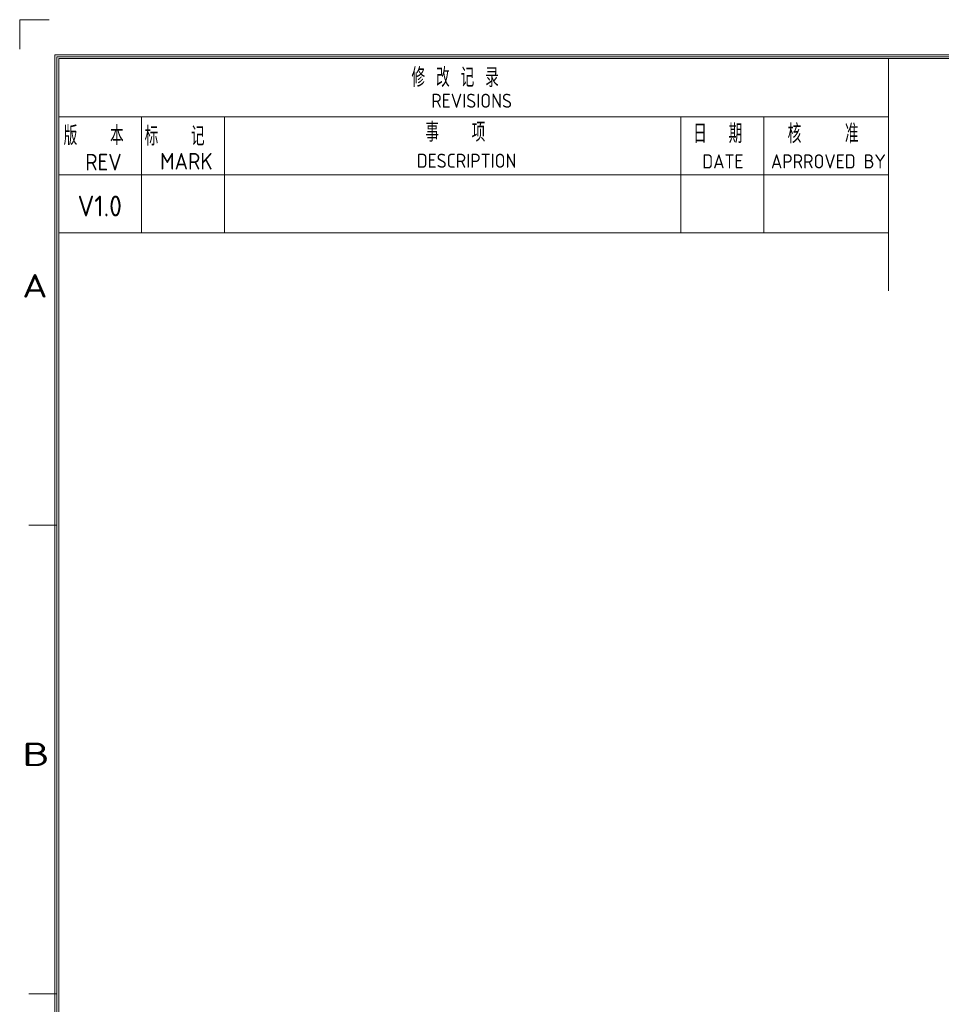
# Model space of a CAD drawing. Header units: inches. Extents: x -118 to 381, y 421 to 770.
# Tile 4 of 16: x -118 to 11, y 632 to 770. Entities that reach past the tile are written whole.
import ezdxf
from ezdxf.enums import TextEntityAlignment as Align

# ---------------------------------------------------------------- set-up
doc = ezdxf.new("R2010")
doc.units = ezdxf.units.IN
doc.header["$LTSCALE"] = 23.1
doc.header["$MEASUREMENT"] = 0
doc.layers.get('0').update_dxf_attribs({"lineweight": 18})
doc.styles.get("Standard").update_dxf_attribs({"font": 'isocp3.shx', "bigfont": 'gbcbig.shx'})

# ---------------------------------------------------------------- blocks, each defined once
blk = doc.blocks.new('图表_1')
for p, q in [((-136.31, 145.71), (-136.31, 142.16)), ((-136.31, 145.71), (-132.77, 145.71)), ((-132.06, -150.46), (-132.06, 141.45)), ((-132.06, 141.45), (288.01, 141.45)), ((-131.83, -150.23), (-131.83, 141.23)), ((-131.83, 141.23), (287.78, 141.23)), ((-131.6, -150), (-131.6, 141)), ((-131.6, 141), (287.55, 141)), ((-31.24, 112.9), (-31.24, 141)), ((-131.6, 133.97), (-31.24, 133.97)), ((-121.57, 119.92), (-121.57, 133.97)), ((-111.53, 119.92), (-111.53, 133.97)), ((-56.33, 119.92), (-56.33, 133.97)), ((-46.3, 119.92), (-46.3, 133.97)), ((-131.6, 126.95), (-31.24, 126.95)), ((-131.6, 119.92), (-31.24, 119.92)), ((-131.83, 84.52), (-135.23, 84.52)), ((-131.83, 27.82), (-135.23, 27.82))]:
    blk.add_line(p, q)
for s, width, p in [('A', 1.33333, (-136.01, 112.08)), ('B', 1.53846, (-136.01, 55.38))]:
    blk.add_text(s, height=2.84, dxfattribs=dict(width=width)).set_placement(p)
blk = doc.blocks.new('hcfa图表_1')
blk.add_blockref('图表_1', (-366.29, 186.04))
blk = doc.blocks.new('标记_1')
blk.add_text('MARK', height=2.007).set_placement((1.29, -4.57))
at = {"insert": (-0.58, -1.67), "char_height": 2.3, "width": 13.3523, "attachment_point": 7}
blk.add_mtext('标   记', dxfattribs=at)
blk = doc.blocks.new('事项_1')
blk.add_text('DESCRIPTION', height=1.7).set_placement((-1.75, -4.85))
at = {"insert": (-0.71, -1.71), "char_height": 2.3, "width": 13.1511, "attachment_point": 7}
blk.add_mtext('事   项', dxfattribs=at)
blk = doc.blocks.new('日期_1')
blk.add_text('DATE', height=1.7).set_placement((0.98, -3.89))
at = {"insert": (-0.12, -0.84), "char_height": 2.3, "width": 10.1857, "attachment_point": 7}
blk.add_mtext('日  期', dxfattribs=at)
blk = doc.blocks.new('核准_1')
at = {"attachment_point": 7}
for s, insert, char_height, width in [('核    准', (0, -2.45), 2.3, 15.3977), ('APRROVED BY ', (-2.03, -5.5), 1.7, 20.2179)]:
    blk.add_mtext(s, dxfattribs=dict(at, insert=insert, char_height=char_height, width=width))
blk = doc.blocks.new('修改记录_1')
blk.add_text('REVISIONS', height=1.7).set_placement((2.4, -4.92))
at = {"insert": (0, -2.41), "char_height": 2.3, "width": 20.2236, "attachment_point": 7}
blk.add_mtext('修 改 记 录', dxfattribs=at)
blk = doc.blocks.new('禾川制图_1')
for name, p in [('hcfa图表_1', (502.61, -331.75)), ('修改记录_1', (47.39, -5.74)), ('标记_1', (15.69, -13.57)), ('事项_1', (49.78, -13.07)), ('日期_1', (81.59, -14.11)), ('核准_1', (92.9, -12.5))]:
    blk.add_blockref(name, p)
blk.add_text('REV', height=2.007).set_placement((7.93, -18.24))
at = {"insert": (5.32, -15.19), "char_height": 2.3, "width": 13.5248, "attachment_point": 7}
blk.add_mtext('版   本', dxfattribs=at)
for tag, p in [('V1.0', (7, -23.81)), ('XXXX', (49.65, -23.5)), ('XXXC', (81.79, -23.79)), ('XXXO', (93.95, -23.72))]:
    blk.add_attdef(tag, p, '', height=2.51)
blk.add_attdef('XXXY', (16.61, -23.72), '', height=2.51, rotation=0.6331)
for tag, p in [('XXXE', (315.81, -269.3)), ('XXXC', (348.56, -269.3)), ('XXXA', (399.26, -269.34)), ('XXXG', (273.32, -276.51)), ('XXXF', (315.77, -276.23)), ('XXXD', (349.08, -276.23)), ('XXXB', (399.16, -276.49)), ('XXXJ', (273.46, -283.93)), ('XXXP', (301.31, -291.91)), ('XXXN', (318.17, -292)), ('XXXQ', (335.14, -291.8)), ('XXXO', (351.7, -291.85)), ('XXXM', (277.01, -293.42))]:
    blk.add_attdef(tag, text='', height=2.51).set_placement(p, align=Align.CENTER)

msp = doc.modelspace()

# ---------------------------------------------------------------- block references
ref = msp.add_blockref('禾川制图_1', (-117.9, 770.135), dxfattribs=dict(xscale=1.159979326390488, yscale=1.159979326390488, zscale=1.159979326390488))
ref.add_attrib('V1.0', 'V1.0', (-109.782, 742.521), dxfattribs={"height": 2.9104})

doc.saveas('drawing.dxf')
